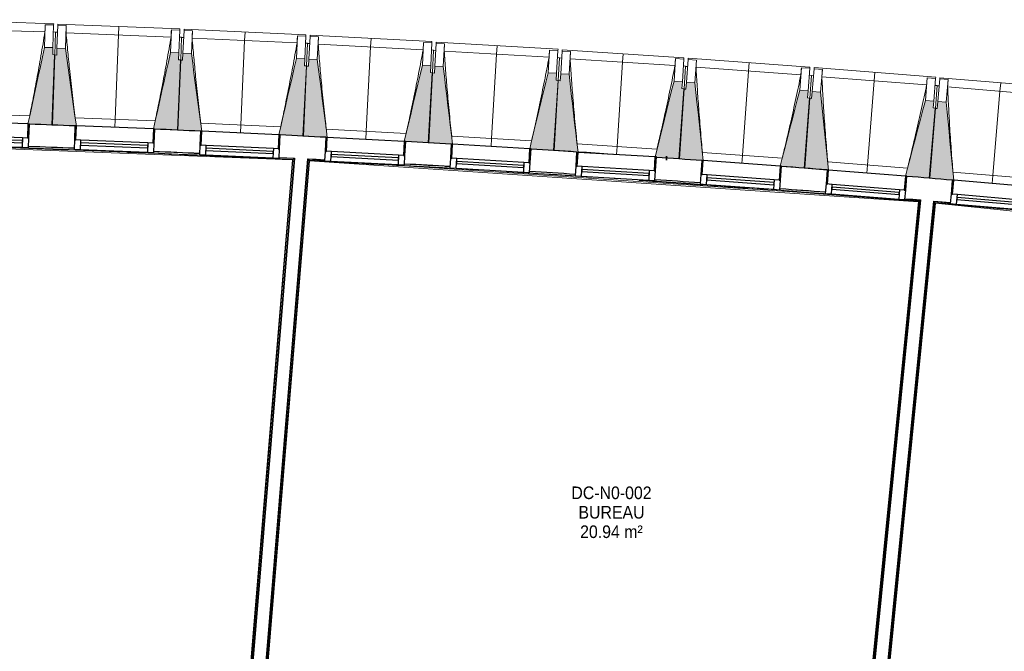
# Model space of a CAD drawing. Header units: millimetres. Extents: x 1909 to 61055, y -36590 to 14615.
# Tile 21 of 40: x 23302 to 30325, y -17954 to -13445. Entities that reach past the tile are written whole.
import ezdxf

# ---------------------------------------------------------------- set-up
doc = ezdxf.new("R2010")
doc.units = ezdxf.units.MM
doc.linetypes.add('Tiret', pattern=[2.5, 1.25, -1.25])
doc.layers.add('A-AREA', color=4, linetype='Tiret', lineweight=100, true_color=0x00ffff)
for name, color, linetype, lineweight in [('A-AREA-IDEN', 7, 'Continuous', 30), ('A-FLOR-HRAL', 7, 'Continuous', 18), ('A-GENM', 7, 'Continuous', 18), ('A-GLAZ', 7, 'Continuous', 25), ('A-WALL', 7, 'Continuous', 25), ('I-WALL', 7, 'Continuous', 25), ('S-BEAM', 7, 'Continuous', 18)]:
    doc.layers.add(name, color=color, linetype=linetype, lineweight=lineweight)
doc.styles.add('Arial_1', font='arial.ttf', dxfattribs={"width": 0.9, "height": 90})

# ---------------------------------------------------------------- blocks, each defined once
blk = doc.blocks.new('XXX_VIDE FENETRE - 550-377501-2021_015_1111_DCE_1_50_N0 FINI_SSI_SDI')
at = {"layer": 'A-GLAZ'}
for p, q in [((-285, 0), (-285, -100)), ((-275, 0), (-285, 0)), ((275, 0), (-275, 0)), ((-275, -100), (-275, 0)), ((285, 0), (275, 0)), ((275, 0), (275, -100)), ((285, -100), (285, 0)), ((-285, -100), (-275, -100)), ((-240, -100), (-285, -100)), ((-285, -100), (-285, -167.5)), ((-240, -167.5), (-240, -100)), ((240, -100), (-240, -100)), ((240, -100), (240, -167.5)), ((285, -100), (240, -100)), ((275, -100), (285, -100)), ((285, -167.5), (285, -100)), ((-285, -167.5), (-240, -167.5)), ((-240, -167.5), (240, -167.5)), ((240, -167.5), (285, -167.5))]:
    blk.add_line(p, q, dxfattribs=at)
at = {"layer": 'A-GLAZ', "color": 173, "true_color": 0x5c63b1}
for p, q in [((240, -120), (-240, -120)), ((-240, -120), (-240, -135)), ((-240, -135), (240, -135)), ((240, -135), (240, -120))]:
    blk.add_line(p, q, dxfattribs=at)
blk = doc.blocks.new('Garde-corps - Garde-corps-505471-2021_015_1111_DCE_1_50_N0 FINI_SSI_SDI')
at = {"layer": 'A-FLOR-HRAL'}
for p, q in [((-17265.9, -14326.2), (-14802.9, -14420.9)), ((-15398.8, -14386.7), (-15375, -14387.7)), ((-14410.7, -14446.4), (-14803.3, -19179.3)), ((-14409, -14444.9), (-14801.8, -19181.1)), ((-14407.1, -14443.2), (-14800.2, -19182.9)), ((-14399.4, -14436.5), (-14793.7, -19190.6)), ((-14505.3, -14432.4), (-14399.4, -14436.5)), ((-14505.1, -14428.2), (-14396.1, -14433.6)), ((-14410.7, -14446.4), (-14410.7, -14446.4))]:
    blk.add_line(p, q, dxfattribs=at)
at = {"layer": 'A-FLOR-HRAL', "flags": 128}
for points in [[(-23168.9, -14284.7), (-17678.6, -14320.7), (-14410.7, -14446.4)], [(-14410.7, -14446.4), (-14410.7, -14446.4), (-14410.6, -14446.3), (-14410.5, -14446.2), (-14410.3, -14446), (-14410.1, -14445.8), (-14409.8, -14445.6), (-14409.6, -14445.4), (-14409.4, -14445.2), (-14409.2, -14445), (-14409, -14444.9)], [(-14407.1, -14443.2), (-14403.2, -14439.8), (-14399.4, -14436.5)], [(-14399.4, -14436.5), (-14399.2, -14436.4), (-14398.9, -14436.1), (-14398.5, -14435.7), (-14397.9, -14435.2), (-14397.3, -14434.7), (-14396.7, -14434.2), (-14396.1, -14433.6)]]:
    blk.add_lwpolyline(points, dxfattribs=at)
at = {"layer": 'A-FLOR-HRAL'}
for radius, start, end in [(137273, 87.112212, 90.771971), (137269.6, 87.683989, 88.067454), (137283.1, 87.764656, 87.900145), (137271.2, 87.635574, 87.86658), (137269.6, 87.113668, 87.605372), (137283.1, 87.391274, 87.51368)]:
    blk.add_arc((-21322.9, -151541.9), radius, start, end, dxfattribs=at)
blk = doc.blocks.new('Garde-corps - Garde-corps-505703-2021_015_1111_DCE_1_50_N0 FINI_SSI_SDI')
at = {"layer": 'A-FLOR-HRAL'}
for p, q in [((-14693, -19199), (-14298.4, -14441.6)), ((-14685.3, -19192.5), (-14291.9, -14449.1)), ((-14683.5, -19190.9), (-14290.3, -14450.9)), ((-14681.7, -19189.4), (-14288.8, -14452.6)), ((-14301.2, -14438.5), (-14180.9, -14444.7)), ((-14298.4, -14441.6), (-14181.1, -14449.5)), ((-14290.3, -14450.9), (-14288.9, -14451)), ((-14288.8, -14452.6), (-9946.8, -14744.5)), ((-14003.6, -14461.4), (-10204.3, -14716.8)), ((-13320.6, -14492.2), (-13287.6, -14494.1)), ((-13203.2, -14511), (-13118.4, -14516)), ((-12116.5, -14579.7), (-12096.6, -14581)), ((-11074.8, -14653.7), (-11030.4, -14657)), ((-10933.7, -14652.5), (-10909.1, -14654.3)), ((-9946.8, -14744.5), (-10346.7, -18775.8)), ((-9945, -14743), (-10345, -18775.9)), ((-9943.1, -14741.4), (-10341.1, -18754.3)), ((-9935.3, -14734.9), (-10334, -18754.4)), ((-10042.2, -14727.7), (-9935.3, -14734.9)), ((-10041.8, -14723.1), (-9932, -14732.2)), ((-9946.8, -14744.5), (-9946.8, -14744.5)), ((-10348.1, -18790.7), (-10363.9, -18949.9)), ((-10346.5, -18790.8), (-10362.3, -18950.1)), ((-10346.9, -18812.7), (-10358.4, -18928.5)), ((-10339.9, -18814.1), (-10351.2, -18928.6)), ((-10365.4, -18964.8), (-10381.2, -19124.1)), ((-10363.8, -18965), (-10379.6, -19124.2)), ((-10364.2, -18986.9), (-10375.7, -19102.6)), ((-10357.2, -18988.3), (-10368.5, -19102.7)), ((-10382.7, -19139), (-10423.2, -19547.4)), ((-10381, -19139.1), (-10421.5, -19547.5)), ((-10381.5, -19161), (-10419.8, -19547.7)), ((-10374.4, -19162.4), (-10412.7, -19548.4)), ((-14685.3, -19192.5), (-14693, -19199)), ((-11497, -19464.1), (-14693, -19199)), ((-11496.4, -19457), (-14685.3, -19192.5)), ((-11496.3, -19455.2), (-14683.5, -19190.9)), ((-11496.1, -19453.6), (-14681.7, -19189.4)), ((-11497.2, -19467), (-11497, -19464.1)), ((-11496.4, -19457), (-11497, -19464.1)), ((-11496.3, -19455.2), (-11496.4, -19457)), ((-11496.3, -19455.2), (-11496.1, -19453.6)), ((-10423.2, -19547.4), (-10421.5, -19547.5)), ((-10419.8, -19547.7), (-10421.5, -19547.5)), ((-10412.7, -19548.4), (-10419.8, -19547.7)), ((-10412.7, -19548.4), (-10409.7, -19548.7))]:
    blk.add_line(p, q, dxfattribs=at)
at = {"layer": 'A-FLOR-HRAL', "flags": 128}
for points in [[(-14291.9, -14449.1), (-14295.2, -14445.3), (-14298.4, -14441.6)], [(-9946.8, -14744.5), (-9946.8, -14744.5), (-9946.7, -14744.4), (-9946.5, -14744.3), (-9946.3, -14744.1), (-9946.1, -14743.9), (-9945.9, -14743.7), (-9945.6, -14743.5), (-9945.4, -14743.3), (-9945.2, -14743.2), (-9945, -14743)], [(-9943.1, -14741.4), (-9939.2, -14738.1), (-9935.3, -14734.9)], [(-9935.3, -14734.9), (-9935.2, -14734.8), (-9934.8, -14734.5), (-9934.4, -14734.1), (-9933.8, -14733.7), (-9933.2, -14733.2), (-9932.6, -14732.7), (-9932, -14732.2)]]:
    blk.add_lwpolyline(points, dxfattribs=at)
at = {"layer": 'A-FLOR-HRAL'}
for radius, start, end in [(137273, 85.24477, 87.064083), (137269.6, 86.648438, 87.062717), (137283.1, 86.667186, 86.779999), (137269.6, 86.221927, 86.473789), (137283.1, 86.270695, 86.406616), (137269.6, 85.755463, 86.080121), (137283.1, 85.897745, 86.032794), (137269.6, 85.246202, 85.659974), (137283.1, 85.524362, 85.642176)]:
    blk.add_arc((-21322.9, -151541.9), radius, start, end, dxfattribs=at)
for points, knots in [([(-14298.4, -14441.6), (-14298.4, -14441.6), (-14298.5, -14441.6), (-14298.5, -14441.5), (-14298.6, -14441.5), (-14298.6, -14441.4), (-14298.7, -14441.3), (-14298.8, -14441.2), (-14298.9, -14441.1), (-14299, -14441), (-14299.1, -14440.9), (-14299.2, -14440.8), (-14299.3, -14440.6), (-14299.4, -14440.5), (-14299.5, -14440.4), (-14299.6, -14440.2), (-14299.8, -14440.1), (-14299.9, -14439.9), (-14300.2, -14439.6), (-14300.7, -14439.1), (-14301, -14438.7), (-14301.2, -14438.5)], [0, 0, 0, 0, 0.071429, 0.107143, 0.142857, 0.214286, 0.25, 0.285714, 0.321429, 0.357143, 0.392857, 0.428571, 0.464286, 0.5, 0.535714, 0.571429, 0.607143, 0.642857, 0.714286, 0.857143, 1, 1, 1, 1]), ([(-14288.8, -14452.6), (-14288.8, -14452.6), (-14288.8, -14452.6), (-14288.9, -14452.5), (-14289, -14452.4), (-14289.1, -14452.3), (-14289.2, -14452.1), (-14289.4, -14452), (-14289.6, -14451.8), (-14289.8, -14451.5), (-14289.9, -14451.4), (-14290.1, -14451.1), (-14290.2, -14451), (-14290.3, -14450.9)], [0.075, 0.075, 0.075, 0.075, 0.15, 0.2125, 0.275, 0.35, 0.425, 0.5, 0.6, 0.7, 0.775, 0.85, 1, 1, 1, 1]), ([(-14693, -19199), (-14693, -19199), (-14693.1, -19199), (-14693.3, -19199.2), (-14693.5, -19199.3), (-14693.7, -19199.5), (-14693.8, -19199.7), (-14694, -19199.8), (-14694.3, -19200), (-14694.6, -19200.3), (-14694.8, -19200.5), (-14695.1, -19200.7), (-14695.6, -19201.1), (-14696, -19201.5), (-14696.3, -19201.7)], [0, 0, 0, 0, 0.166667, 0.25, 0.333333, 0.416667, 0.458333, 0.5, 0.583333, 0.666667, 0.708333, 0.75, 0.833333, 1, 1, 1, 1]), ([(-14681.7, -19189.4), (-14681.7, -19189.4), (-14681.7, -19189.4), (-14681.8, -19189.5), (-14682, -19189.6), (-14682.2, -19189.8), (-14682.3, -19189.9), (-14682.5, -19190.1), (-14682.6, -19190.2), (-14682.8, -19190.3), (-14682.9, -19190.4), (-14683, -19190.5), (-14683.1, -19190.6), (-14683.3, -19190.7), (-14683.4, -19190.8), (-14683.5, -19190.9)], [0.1, 0.1, 0.1, 0.1, 0.2, 0.3, 0.4, 0.475, 0.55, 0.6, 0.65, 0.7, 0.75, 0.8, 0.85, 0.9, 1, 1, 1, 1])]:
    blk.add_open_spline(points, degree=3, knots=knots, dxfattribs=at)
blk = doc.blocks.new('Garde-corps - Garde-corps-505843-2021_015_1111_DCE_1_50_N0 FINI_SSI_SDI')
at = {"layer": 'A-FLOR-HRAL'}
for p, q in [((-10233.5, -18764.4), (-9834.6, -14743.3)), ((-9837.3, -14740.1), (-9718.3, -14750.1)), ((-9834.6, -14743.3), (-9718.7, -14755.3)), ((-10226.9, -18787.6), (-9826.7, -14752.9)), ((-10226.4, -18765.7), (-9828.2, -14751)), ((-10225.2, -18787.8), (-9825.2, -14754.7)), ((-9825.2, -14754.7), (-4600.3, -15294.7)), ((-9591.9, -14768.4), (-4588.7, -15285.5)), ((-8520.3, -14869), (-8488.4, -14872)), ((-8258.5, -14881.8), (-8097.5, -14897.3)), ((-8084.4, -14898.6), (-7936.5, -14913)), ((-7981.2, -14920.5), (-7771.3, -14941.2)), ((-7273.8, -14982.5), (-7144.3, -14995.9)), ((-7243.1, -14994.6), (-7210, -14998)), ((-6635.1, -15058.7), (-6618.7, -15060.5)), ((-6556.6, -15067.2), (-6458.6, -15077.8)), ((-6479.6, -15063.6), (-6333.6, -15079.5)), ((-6318.2, -15081.2), (-6156.9, -15099.1)), ((-4600.3, -15294.7), (-4938.3, -18181)), ((-4598.5, -15293.3), (-4936.9, -18182.8)), ((-4596.6, -15291.7), (-4935.4, -18184.8)), ((-4588.7, -15285.5), (-4929.1, -18192.7)), ((-4701.1, -15268.7), (-4595.5, -15281.7)), ((-7517.9, -17878.9), (-7713.5, -19767.3)), ((-7516.5, -17880.7), (-7712, -19769.1)), ((-7514.9, -17882.7), (-7710.4, -19771)), ((-7508.6, -17890.6), (-7704.1, -19778.7)), ((-4938.3, -18181), (-7517.9, -17878.9)), ((-4936.9, -18182.8), (-7516.5, -17880.7)), ((-4935.4, -18184.8), (-7514.9, -17882.7)), ((-7514.9, -17882.7), (-7508.6, -17890.6)), ((-4929.1, -18192.7), (-7508.6, -17890.6)), ((-4935.4, -18184.8), (-4929.1, -18192.7)), ((-10244.1, -18961.8), (-10228.3, -18802.6)), ((-10242.5, -18962), (-10226.7, -18802.7)), ((-10250.7, -18938.5), (-10239.4, -18824.1)), ((-10243.7, -18939.8), (-10232.2, -18824.1)), ((-10268, -19112.7), (-10256.7, -18998.2)), ((-10261.4, -19135.9), (-10245.6, -18976.7)), ((-10261, -19114), (-10249.5, -18998.3)), ((-10259.8, -19136.1), (-10244, -18976.9)), ((-10304.1, -19566), (-10262.9, -19150.9)), ((-10302.4, -19566.2), (-10261.2, -19151)), ((-10312.9, -19565.3), (-10273.9, -19172.4)), ((-10305.8, -19565.9), (-10266.8, -19172.4)), ((-9242.3, -19651.1), (-9242.5, -19654.1)), ((-9242.3, -19651.1), (-9241.7, -19644)), ((-7704.1, -19778.7), (-9242.3, -19651.1)), ((-9241.7, -19644), (-9241.5, -19642.2)), ((-7710.4, -19771), (-9241.7, -19644)), ((-9241.4, -19640.6), (-9241.5, -19642.2)), ((-7712, -19769.1), (-9241.5, -19642.2)), ((-7713.5, -19767.3), (-9241.4, -19640.6)), ((-7710.4, -19771), (-7704.1, -19778.7))]:
    blk.add_line(p, q, dxfattribs=at)
at = {"layer": 'A-FLOR-HRAL', "flags": 128}
for points in [[(-9828.2, -14751), (-9831.4, -14747.2), (-9834.6, -14743.3)], [(-4600.3, -15294.7), (-4600.3, -15294.7), (-4600.2, -15294.6), (-4600.1, -15294.5), (-4599.9, -15294.3), (-4599.6, -15294.1), (-4599.4, -15294), (-4599.2, -15293.8), (-4598.9, -15293.6), (-4598.7, -15293.4), (-4598.5, -15293.3)], [(-4596.6, -15291.7), (-4592.6, -15288.6), (-4588.7, -15285.5)], [(-4588.7, -15285.5), (-4588.5, -15285.4), (-4588.2, -15285.2), (-4587.7, -15284.8), (-4587.2, -15284.4), (-4586.6, -15283.9), (-4586, -15283.4), (-4585.4, -15282.9)]]:
    blk.add_lwpolyline(points, dxfattribs=at)
at = {"layer": 'A-FLOR-HRAL'}
for radius, start, end in [(137273, 83.001273, 85.19666), (137271.2, 84.911937, 85.195943), (137269.6, 84.677453, 85.195271), (137283.1, 84.777165, 84.913087), (137269.6, 84.193646, 84.601317), (137283.1, 84.030833, 84.166322), (137269.6, 83.602126, 84.001978), (137271.2, 83.550483, 83.770246), (137269.6, 83.002675, 83.51766), (137283.1, 83.283636, 83.419558), (137271.2, 83.001996, 83.285881)]:
    blk.add_arc((-21322.9, -151541.9), radius, start, end, dxfattribs=at)
for points, knots in [([(-9834.6, -14743.3), (-9834.6, -14743.3), (-9834.6, -14743.3), (-9834.7, -14743.2), (-9834.7, -14743.2), (-9834.8, -14743.1), (-9834.9, -14743), (-9835, -14742.9), (-9835.1, -14742.8), (-9835.2, -14742.7), (-9835.2, -14742.6), (-9835.3, -14742.4), (-9835.5, -14742.3), (-9835.6, -14742.2), (-9835.7, -14742), (-9835.8, -14741.9), (-9835.9, -14741.8), (-9836.1, -14741.6), (-9836.4, -14741.2), (-9836.8, -14740.7), (-9837.1, -14740.3), (-9837.3, -14740.1)], [0, 0, 0, 0, 0.071429, 0.107143, 0.142857, 0.214286, 0.25, 0.285714, 0.321429, 0.357143, 0.392857, 0.428571, 0.464286, 0.5, 0.535714, 0.571429, 0.607143, 0.642857, 0.714286, 0.857143, 1, 1, 1, 1]), ([(-9825.2, -14754.7), (-9825.2, -14754.7), (-9825.2, -14754.6), (-9825.3, -14754.6), (-9825.3, -14754.4), (-9825.5, -14754.3), (-9825.6, -14754.2), (-9825.7, -14754), (-9825.9, -14753.8), (-9826.1, -14753.5), (-9826.3, -14753.4), (-9826.4, -14753.1), (-9826.6, -14753), (-9826.7, -14752.9)], [0.075, 0.075, 0.075, 0.075, 0.15, 0.2125, 0.275, 0.35, 0.425, 0.5, 0.6, 0.7, 0.775, 0.85, 1, 1, 1, 1]), ([(-7517.9, -17878.9), (-7517.9, -17878.9), (-7517.9, -17878.9), (-7517.8, -17879.1), (-7517.7, -17879.2), (-7517.5, -17879.4), (-7517.4, -17879.6), (-7517.3, -17879.7), (-7517.1, -17879.9), (-7517, -17880), (-7516.9, -17880.2), (-7516.8, -17880.3), (-7516.7, -17880.4), (-7516.6, -17880.6), (-7516.5, -17880.7), (-7516.5, -17880.7)], [0.1, 0.1, 0.1, 0.1, 0.2, 0.3, 0.4, 0.475, 0.55, 0.6, 0.65, 0.7, 0.75, 0.8, 0.85, 0.9, 1, 1, 1, 1]), ([(-7508.6, -17890.6), (-7508.6, -17890.6), (-7508.5, -17890.6), (-7508.4, -17890.8), (-7508.2, -17891), (-7508.1, -17891.2), (-7507.9, -17891.4), (-7507.7, -17891.6), (-7507.5, -17891.9), (-7507.3, -17892.2), (-7507.1, -17892.4), (-7506.9, -17892.7), (-7506.5, -17893.2), (-7506.1, -17893.6), (-7505.9, -17893.9)], [0, 0, 0, 0, 0.166667, 0.25, 0.333333, 0.416667, 0.458333, 0.5, 0.583333, 0.666667, 0.708333, 0.75, 0.833333, 1, 1, 1, 1]), ([(-4938.3, -18181), (-4938.3, -18181), (-4938.3, -18181), (-4938.2, -18181.2), (-4938.1, -18181.3), (-4937.9, -18181.5), (-4937.8, -18181.7), (-4937.7, -18181.8), (-4937.6, -18182), (-4937.4, -18182.1), (-4937.3, -18182.2), (-4937.2, -18182.4), (-4937.1, -18182.5), (-4937, -18182.7), (-4936.9, -18182.8), (-4936.9, -18182.8)], [0.1, 0.1, 0.1, 0.1, 0.2, 0.3, 0.4, 0.475, 0.55, 0.6, 0.65, 0.7, 0.75, 0.8, 0.85, 0.9, 1, 1, 1, 1]), ([(-4929.1, -18192.7), (-4929.1, -18192.7), (-4929.1, -18192.7), (-4928.9, -18192.9), (-4928.8, -18193.1), (-4928.6, -18193.3), (-4928.5, -18193.5), (-4928.3, -18193.7), (-4928.1, -18194), (-4927.8, -18194.3), (-4927.6, -18194.5), (-4927.4, -18194.8), (-4927.1, -18195.3), (-4926.7, -18195.7), (-4926.5, -18196)], [0, 0, 0, 0, 0.166667, 0.25, 0.333333, 0.416667, 0.458333, 0.5, 0.583333, 0.666667, 0.708333, 0.75, 0.833333, 1, 1, 1, 1]), ([(-7713.5, -19767.3), (-7713.5, -19767.3), (-7713.4, -19767.4), (-7713.3, -19767.5), (-7713.2, -19767.6), (-7713.1, -19767.8), (-7712.9, -19768), (-7712.8, -19768.1), (-7712.7, -19768.3), (-7712.6, -19768.4), (-7712.5, -19768.5), (-7712.4, -19768.7), (-7712.3, -19768.8), (-7712.1, -19768.9), (-7712, -19769), (-7712, -19769.1)], [0.1, 0.1, 0.1, 0.1, 0.2, 0.3, 0.4, 0.475, 0.55, 0.6, 0.65, 0.7, 0.75, 0.8, 0.85, 0.9, 1, 1, 1, 1]), ([(-7704.1, -19778.7), (-7704.1, -19778.7), (-7704, -19778.7), (-7703.9, -19778.9), (-7703.7, -19779.1), (-7703.6, -19779.3), (-7703.4, -19779.5), (-7703.3, -19779.6), (-7703, -19779.9), (-7702.8, -19780.2), (-7702.6, -19780.5), (-7702.4, -19780.7), (-7702, -19781.2), (-7701.6, -19781.6), (-7701.4, -19781.9)], [0, 0, 0, 0, 0.166667, 0.25, 0.333333, 0.416667, 0.458333, 0.5, 0.583333, 0.666667, 0.708333, 0.75, 0.833333, 1, 1, 1, 1])]:
    blk.add_open_spline(points, degree=3, knots=knots, dxfattribs=at)
blk = doc.blocks.new('B02_ARC_rvt-1-2021_015_1111_DCE_1_50_N0 FINI_SSI_SDI')
at = {"layer": 'A-AREA'}
blk.add_line((-11747.3, -14432.7), (-11738.3, -14433.4), dxfattribs=at)
at = {"layer": 'A-WALL'}
for p, q in [((-14396.1, -14433.6), (-14790.9, -19193.9)), ((-14696.3, -19201.7), (-14301.2, -14438.5)), ((-9932, -14732.2), (-10331, -18754.7)), ((-10236.4, -18764.1), (-9837.3, -14740.1))]:
    blk.add_line(p, q, dxfattribs=at)
at = {"layer": 'I-WALL'}
blk.add_line((-12384.3, -14391.6), (-12384.2, -14389.7), dxfattribs=at)
at = {"layer": 'I-WALL', "flags": 128}
for points in [[(-14505.1, -14428.2), (-14450.6, -14430.9), (-14396.1, -14433.6)], [(-14301.2, -14438.5), (-14241, -14441.6), (-14180.9, -14444.7)], [(-10041.8, -14723.1), (-9986.9, -14727.6), (-9932, -14732.2)], [(-9837.3, -14740.1), (-9777.8, -14745.1), (-9718.3, -14750.1)]]:
    blk.add_lwpolyline(points, dxfattribs=at)
at = {"layer": 'I-WALL'}
for radius, start, end in [(137443.1, 87.764629, 87.900395), (137443.1, 87.391247, 87.527013), (137443.1, 87.017865, 87.153631), (137443.1, 86.644484, 86.78025), (137283.1, 87.764656, 87.900145), (137283.1, 87.391274, 87.526763), (137443.1, 86.271104, 86.406868), (137443.1, 86.164982, 86.266982), (137443.1, 85.89772, 86.03348), (137283.1, 86.644509, 86.779999), (137283.1, 86.270695, 86.406617), (137443.1, 85.524338, 85.660104), (137283.1, 85.897745, 86.032794), (137443.1, 85.150956, 85.286722), (137283.1, 85.524362, 85.659852)]:
    blk.add_arc((-21322.9, -151541.9), radius, start, end, dxfattribs=at)
at = {"layer": 'A-FLOR-HRAL', "lineweight": 18}
for name in ['Garde-corps - Garde-corps-505471-2021_015_1111_DCE_1_50_N0 FINI_SSI_SDI', 'Garde-corps - Garde-corps-505703-2021_015_1111_DCE_1_50_N0 FINI_SSI_SDI', 'Garde-corps - Garde-corps-505843-2021_015_1111_DCE_1_50_N0 FINI_SSI_SDI']:
    blk.add_blockref(name, (0, 0), dxfattribs=at)
at = {"layer": 'A-GLAZ', "lineweight": 18}
for p, rotation in [((-16572.2, -14180.6), 358.1145389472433), ((-15677.2, -14214.5), 357.7414725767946), ((-14782.4, -14254.2), 357.3684062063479), ((-13887.9, -14299.8), 356.9953398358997), ((-12993.7, -14351.2), 356.6222734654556), ((-12099.8, -14408.4), 356.6222734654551), ((-11206.3, -14471.4), 355.8761407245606), ((-10313.3, -14540.2), 355.5030743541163), ((-9420.8, -14614.9), 355.1300079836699)]:
    blk.add_blockref('XXX_VIDE FENETRE - 550-377501-2021_015_1111_DCE_1_50_N0 FINI_SSI_SDI', p, dxfattribs=dict(at, rotation=rotation))
blk = doc.blocks.new('20_MUR PREFA_01 - Type 1-3119337-2021_015_1111_DCE_1_50_N0 FINI_SSI_SDI')
at = {"layer": 'A-GENM'}
for p, q in [((0, 722.1), (0, 661.4)), ((0, 661.4), (0, 58.5)), ((0, 0.7), (0, 58.5))]:
    blk.add_line(p, q, dxfattribs=at)
blk = doc.blocks.new('B02_DC_STR_rvt-1-2021_015_1111_DCE_1_50_N0 FINI_SSI_SDI')
at = {"layer": 'S-BEAM', "lineweight": 5, "true_color": 0x787878}
for points in [[(-16122.5, -14196.1), (-16106, -13695.4), (-16121, -13694.9), (-16119.4, -13645), (-16179.3, -13643), (-16297.3, -14189.6), (-16287.4, -14189.9), (-16287.4, -14190.6), (-16183.8, -14194)], [(-15962, -14203.9), (-15961.8, -14203.2), (-15952.2, -14203.2), (-16030.2, -13649.9), (-16090.2, -13647.5), (-16092.1, -13697.5), (-16107.1, -13696.9), (-16126.9, -14197.4), (-15965.9, -14203.8)], [(-15227.6, -14232.9), (-15207.8, -13732.4), (-15222.8, -13731.8), (-15220.8, -13681.8), (-15280.8, -13679.5), (-15402.3, -14225.3), (-15392.4, -14225.7), (-15392.4, -14226.4), (-15341.6, -14228.4)], [(-15067.1, -14241.8), (-15067.1, -14241.1), (-15057.3, -14241.1), (-15131.7, -13687.4), (-15191.7, -13684.6), (-15194, -13734.5), (-15208.9, -13733.9), (-15231.9, -14234.2), (-15071.7, -14241.6)], [(-14332.9, -14275.6), (-14309.9, -13775.2), (-14324.9, -13774.5), (-14322.6, -13724.5), (-14382.5, -13721.8), (-14507.6, -14266.8), (-14497.7, -14267.3), (-14497.7, -14268), (-14395.7, -14272.7)], [(-14172.5, -14285.5), (-14172.5, -14284.8), (-14162.7, -14284.8), (-14233.5, -13730.6), (-14293.4, -13727.5), (-14296.1, -13777.4), (-14311, -13776.6), (-14337.3, -14276.9), (-14175.5, -14285.4)], [(-13438.5, -14324), (-13412.3, -13823.8), (-13427.2, -13823), (-13424.6, -13773.1), (-13484.5, -13770), (-13613.1, -14314.2), (-13603.3, -14314.7), (-13603.3, -14315.4), (-13548.9, -14318.2)], [(-13278.2, -14335), (-13278.2, -14334.4), (-13268.4, -14334.4), (-13335.6, -13779.8), (-13395.5, -13776.3), (-13398.4, -13826.2), (-13413.4, -13825.3), (-13442.9, -14325.3), (-13279.8, -14335)], [(-12544.5, -14378.3), (-12515, -13878.3), (-12529.9, -13877.4), (-12527, -13827.5), (-12586.9, -13824), (-12719, -14367.4), (-12709.2, -14367.9), (-12709.2, -14368.6), (-12607.5, -14374.6)], [(-12374.3, -14391.1), (-12438, -13834.8), (-12497.9, -13830.9), (-12501.2, -13880.8), (-12516.1, -13879.8), (-12548.9, -14379.6), (-12382.2, -14390.5)], [(-11650.8, -14438.5), (-11618.1, -13938.6), (-11633, -13937.7), (-11629.7, -13887.8), (-11689.6, -13883.8), (-11824.8, -14424.6), (-11815.3, -14425.1), (-11815.3, -14427.7), (-11757.5, -14431.5)], [(-11480.8, -14451.6), (-11540.8, -13895.6), (-11600.7, -13891.3), (-11604.2, -13941.2), (-11619.2, -13940.1), (-11655.2, -14439.7), (-11490.7, -14451.6), (-11490.6, -14450.9), (-11488.2, -14451.1)], [(-10757.6, -14504.4), (-10721.5, -14004.8), (-10736.5, -14003.7), (-10732.9, -13953.9), (-10792.8, -13949.6), (-10931.9, -14491.2), (-10922.1, -14491.9), (-10922.1, -14492.6), (-10819.4, -14500)], [(-10587.6, -14518.7), (-10644, -13962.3), (-10703.8, -13957.6), (-10707.8, -14007.4), (-10722.7, -14006.3), (-10762, -14505.6), (-10597.5, -14518.6), (-10597.4, -14517.9), (-10594.6, -14518.1)], [(-9864.8, -14576.2), (-9825.5, -14076.8), (-9840.4, -14075.6), (-9836.5, -14025.8), (-9896.3, -14021.1), (-10039, -14561.8), (-10029.2, -14562.6), (-10029.2, -14563.3), (-9967.8, -14568.1)], [(-9694.9, -14591.5), (-9747.7, -14034.8), (-9807.5, -14029.7), (-9811.7, -14079.5), (-9826.7, -14078.3), (-9869.2, -14577.4), (-9704.8, -14591.4), (-9704.7, -14590.7), (-9701.4, -14591)]]:
    blk.add_hatch(color=8, dxfattribs=at).paths.add_polyline_path(points)
at = {"layer": 'S-BEAM'}
for p, q in [((-16113.7, -13473.9), (-16983.3, -13445.3)), ((-16174, -13481), (-16179.3, -13643)), ((-16174, -13481), (-16114, -13482.9)), ((-16174, -13481.2), (-16174, -13481)), ((-16114, -13482.9), (-16119.4, -13645)), ((-16113.7, -13473.9), (-16114, -13482.9)), ((-16083.8, -13485.6), (-16083.4, -13476.5)), ((-15214.1, -13510.8), (-16083.4, -13476.5)), ((-16175.9, -13532.5), (-16925, -13507.9)), ((-16100.7, -13533.4), (-16115.7, -13532.9)), ((-16100.7, -13533.4), (-16106, -13695.4)), ((-16085.8, -13535.5), (-16100.7, -13534.9)), ((-16090.2, -13647.5), (-16083.8, -13485.6)), ((-16083.8, -13485.6), (-16023.8, -13487.9)), ((-16030.2, -13649.9), (-16023.8, -13487.9)), ((-15276.7, -13569), (-16025.6, -13539.5)), ((-16023.8, -13487.9), (-16023.8, -13488.2)), ((-15274.4, -13517.5), (-15280.8, -13679.5)), ((-15274.5, -13517.7), (-15274.4, -13517.5)), ((-15274.4, -13517.5), (-15214.5, -13519.9)), ((-15214.5, -13519.9), (-15220.8, -13681.8)), ((-15214.1, -13510.8), (-15214.5, -13519.9)), ((-15191.7, -13684.6), (-15184.2, -13522.7)), ((-15184.2, -13522.7), (-15183.8, -13513.6)), ((-15184.2, -13522.7), (-15124.3, -13525.4)), ((-14314.7, -13553.6), (-15183.8, -13513.6)), ((-15131.7, -13687.4), (-15124.3, -13525.4)), ((-15124.3, -13525.4), (-15124.3, -13525.7)), ((-15201.4, -13570.4), (-15216.4, -13569.8)), ((-15201.4, -13570.4), (-15207.8, -13732.4)), ((-15186.5, -13572.6), (-15201.5, -13571.9)), ((-14377.7, -13611.4), (-15126.4, -13577)), ((-14375.1, -13559.9), (-14382.5, -13721.8)), ((-14375.1, -13559.9), (-14315.1, -13562.6)), ((-14375.1, -13560.1), (-14375.1, -13559.9)), ((-14315.1, -13562.6), (-14322.6, -13724.5)), ((-14302.5, -13613.3), (-14317.4, -13612.6)), ((-14314.7, -13553.6), (-14315.1, -13562.6)), ((-14302.5, -13613.3), (-14309.9, -13775.2)), ((-14287.6, -13615.6), (-14302.5, -13614.8)), ((-14293.4, -13727.5), (-14284.9, -13565.6)), ((-14284.9, -13565.6), (-14284.5, -13556.6)), ((-14284.9, -13565.6), (-14225, -13568.8)), ((-13415.7, -13602.2), (-14284.5, -13556.6)), ((-14233.5, -13730.6), (-14225, -13568.8)), ((-13479, -13659.6), (-14227.5, -13620.3)), ((-14225, -13568.8), (-14225, -13569)), ((-13476, -13608.1), (-13484.5, -13770)), ((-13476.1, -13608.3), (-13476, -13608.1)), ((-13476, -13608.1), (-13416.1, -13611.2)), ((-13416.1, -13611.2), (-13424.6, -13773.1)), ((-13415.7, -13602.2), (-13416.1, -13611.2)), ((-13395.5, -13776.3), (-13385.9, -13614.4)), ((-13385.9, -13614.4), (-13385.4, -13605.4)), ((-13385.9, -13614.4), (-13326, -13618)), ((-12516.9, -13656.7), (-13385.4, -13605.4)), ((-13335.6, -13779.8), (-13326, -13618)), ((-13326, -13618), (-13326, -13618.2)), ((-16119.4, -13645), (-16179.3, -13643)), ((-16121, -13694.9), (-16119.4, -13645)), ((-16090.2, -13647.5), (-16092.1, -13697.5)), ((-16030.2, -13649.9), (-16090.2, -13647.5)), ((-15220.8, -13681.8), (-15280.8, -13679.5)), ((-15222.8, -13731.8), (-15220.8, -13681.8)), ((-15191.7, -13684.6), (-15194, -13734.5)), ((-15131.7, -13687.4), (-15191.7, -13684.6)), ((-13403.8, -13662), (-13418.7, -13661.2)), ((-13403.8, -13662), (-13412.3, -13823.8)), ((-13388.9, -13664.4), (-13403.9, -13663.5)), ((-12580.6, -13713.6), (-13328.8, -13669.5)), ((-12577.3, -13662.2), (-12586.9, -13824)), ((-12577.4, -13662.4), (-12577.3, -13662.2)), ((-12577.3, -13662.2), (-12517.4, -13665.7)), ((-12517.4, -13665.7), (-12527, -13827.5)), ((-12516.9, -13656.7), (-12517.4, -13665.7)), ((-12497.9, -13830.9), (-12487.3, -13669.1)), ((-12487.3, -13669.1), (-12486.7, -13660.1)), ((-12487.3, -13669.1), (-12427.4, -13673)), ((-11618.6, -13717), (-12486.7, -13660.1)), ((-12438, -13834.8), (-12427.4, -13673)), ((-12427.4, -13673), (-12427.4, -13673.3)), ((-16107.1, -13696.9), (-16126.9, -14197.4)), ((-16122.5, -14196.1), (-16106, -13695.4)), ((-16106, -13695.4), (-16121, -13694.9)), ((-16092.1, -13697.5), (-16107.1, -13696.9)), ((-15208.9, -13733.9), (-15231.9, -14234.2)), ((-15227.6, -14232.9), (-15207.8, -13732.4)), ((-15207.8, -13732.4), (-15222.8, -13731.8)), ((-15194, -13734.5), (-15208.9, -13733.9)), ((-14322.6, -13724.5), (-14382.5, -13721.8)), ((-14324.9, -13774.5), (-14322.6, -13724.5)), ((-14293.4, -13727.5), (-14296.1, -13777.4)), ((-14233.5, -13730.6), (-14293.4, -13727.5)), ((-12505.4, -13716.5), (-12520.4, -13715.6)), ((-12505.4, -13716.5), (-12515, -13878.3)), ((-12490.6, -13719), (-12505.5, -13718)), ((-11682.6, -13773.5), (-12430.5, -13724.5)), ((-11679, -13722.1), (-11689.6, -13883.8)), ((-11679.1, -13722.4), (-11679, -13722.1)), ((-11679, -13722.1), (-11619.1, -13726)), ((-11619.1, -13726), (-11629.7, -13887.8)), ((-11618.6, -13717), (-11619.1, -13726)), ((-11600.7, -13891.3), (-11589, -13729.6)), ((-11589, -13729.6), (-11588.3, -13720.6)), ((-11589, -13729.6), (-11529.2, -13733.9)), ((-10720.6, -13783.2), (-11588.3, -13720.6)), ((-11540.8, -13895.6), (-11529.2, -13733.9)), ((-11529.2, -13733.9), (-11529.1, -13734.2)), ((-14311, -13776.6), (-14337.3, -14276.9)), ((-14332.9, -14275.6), (-14309.9, -13775.2)), ((-14309.9, -13775.2), (-14324.9, -13774.5)), ((-14296.1, -13777.4), (-14311, -13776.6)), ((-13424.6, -13773.1), (-13484.5, -13770)), ((-13413.4, -13825.3), (-13442.9, -14325.3)), ((-13438.5, -14324), (-13412.3, -13823.8)), ((-13427.2, -13823), (-13424.6, -13773.1)), ((-13412.3, -13823.8), (-13427.2, -13823)), ((-13398.4, -13826.2), (-13413.4, -13825.3)), ((-13395.5, -13776.3), (-13398.4, -13826.2)), ((-13335.6, -13779.8), (-13395.5, -13776.3)), ((-12527, -13827.5), (-12586.9, -13824)), ((-12529.9, -13877.4), (-12527, -13827.5)), ((-12497.9, -13830.9), (-12501.2, -13880.8)), ((-12438, -13834.8), (-12497.9, -13830.9)), ((-11607.4, -13776.9), (-11622.4, -13775.9)), ((-11607.4, -13776.9), (-11618.1, -13938.6)), ((-11592.6, -13779.5), (-11607.5, -13778.4)), ((-10785, -13839.3), (-11532.6, -13785.4)), ((-10781.1, -13787.9), (-10792.8, -13949.6)), ((-10781.1, -13787.9), (-10721.2, -13792.2)), ((-10781.1, -13788.1), (-10781.1, -13787.9)), ((-10721.2, -13792.2), (-10732.9, -13953.9)), ((-10720.6, -13783.2), (-10721.2, -13792.2)), ((-10703.8, -13957.6), (-10691.1, -13796)), ((-10691.1, -13796), (-10690.4, -13787)), ((-10691.1, -13796), (-10631.3, -13800.7)), ((-9823.1, -13855.2), (-10690.4, -13787)), ((-10644, -13962.3), (-10631.3, -13800.7)), ((-10631.3, -13800.7), (-10631.3, -13801)), ((-12516.1, -13879.8), (-12548.9, -14379.6)), ((-12544.5, -14378.3), (-12515, -13878.3)), ((-12515, -13878.3), (-12529.9, -13877.4)), ((-12501.2, -13880.8), (-12516.1, -13879.8)), ((-11629.7, -13887.8), (-11689.6, -13883.8)), ((-11633, -13937.7), (-11629.7, -13887.8)), ((-11600.7, -13891.3), (-11604.2, -13941.2)), ((-11540.8, -13895.6), (-11600.7, -13891.3)), ((-10709.9, -13843.1), (-10724.8, -13842.1)), ((-10709.9, -13843.1), (-10721.5, -14004.8)), ((-10695, -13845.8), (-10710, -13844.7)), ((-9887.9, -13910.9), (-10635.1, -13852.1)), ((-9883.6, -13859.5), (-9896.3, -14021.1)), ((-9883.7, -13859.8), (-9883.6, -13859.5)), ((-9883.6, -13859.5), (-9823.8, -13864.2)), ((-9823.8, -13864.2), (-9836.5, -14025.8)), ((-9823.1, -13855.2), (-9823.8, -13864.2)), ((-9807.5, -14029.7), (-9793.7, -13868.2)), ((-9793.7, -13868.2), (-9792.9, -13859.2)), ((-9793.7, -13868.2), (-9733.9, -13873.3)), ((-8926.1, -13933), (-9792.9, -13859.2)), ((-9747.7, -14034.8), (-9733.9, -13873.3)), ((-9733.9, -13873.3), (-9733.9, -13873.6)), ((-11619.2, -13940.1), (-11655.2, -14439.7)), ((-11650.8, -14438.5), (-11618.1, -13938.6)), ((-11618.1, -13938.6), (-11633, -13937.7)), ((-11604.2, -13941.2), (-11619.2, -13940.1)), ((-10732.9, -13953.9), (-10792.8, -13949.6)), ((-10736.5, -14003.7), (-10732.9, -13953.9)), ((-10703.8, -13957.6), (-10707.8, -14007.4)), ((-10644, -13962.3), (-10703.8, -13957.6)), ((-9812.8, -13915.2), (-9827.7, -13914.1)), ((-9812.8, -13915.2), (-9825.5, -14076.8)), ((-9798, -13918), (-9812.9, -13916.7)), ((-8991.2, -13988.3), (-9738.1, -13924.7)), ((-10722.7, -14006.3), (-10762, -14505.6)), ((-10757.6, -14504.4), (-10721.5, -14004.8)), ((-10721.5, -14004.8), (-10736.5, -14003.7)), ((-10707.8, -14007.4), (-10722.7, -14006.3)), ((-9836.5, -14025.8), (-9896.3, -14021.1)), ((-9840.4, -14075.6), (-9836.5, -14025.8)), ((-9807.5, -14029.7), (-9811.7, -14079.5)), ((-9747.7, -14034.8), (-9807.5, -14029.7)), ((-16855.4, -14113.4), (-16285.2, -14132.2)), ((-9826.7, -14078.3), (-9869.2, -14577.4)), ((-9864.8, -14576.2), (-9825.5, -14076.8)), ((-9825.5, -14076.8), (-9840.4, -14075.6)), ((-9811.7, -14079.5), (-9826.7, -14078.3)), ((-15959.9, -14145.5), (-15389.9, -14168)), ((-15064.7, -14183.4), (-14494.8, -14209.6)), ((-16287.5, -14190.6), (-16122.5, -14196.1)), ((-16126.9, -14197.4), (-15962, -14203.9)), ((-15392.5, -14226.4), (-15227.6, -14232.9)), ((-15231.9, -14234.2), (-15067.1, -14241.8)), ((-14169.7, -14227.1), (-13600, -14257)), ((-14497.8, -14268), (-14332.9, -14275.6)), ((-14337.3, -14276.9), (-14172.5, -14285.5)), ((-13603.4, -14315.4), (-13438.5, -14324)), ((-13442.9, -14325.3), (-13278.2, -14335)), ((-13275, -14276.6), (-12705.5, -14310.3)), ((-12709.3, -14368.6), (-12544.5, -14378.3)), ((-12548.9, -14379.6), (-12374.3, -14391.1)), ((-12380.7, -14332), (-11811.4, -14369.3)), ((-12099.8, -14408.4), (-12374.3, -14390.4)), ((-11486.7, -14393.2), (-10917.7, -14434.2)), ((-11815.5, -14427.7), (-11650.8, -14438.5)), ((-11655.2, -14439.7), (-11490.7, -14451.6)), ((-10593.1, -14460.2), (-10024.4, -14505)), ((-10922.2, -14492.6), (-10757.6, -14504.4)), ((-10762, -14505.6), (-10597.5, -14518.6)), ((-9700.1, -14533.1), (-9131.6, -14581.5)), ((-10029.3, -14563.2), (-9864.8, -14576.2)), ((-9869.2, -14577.4), (-9704.8, -14591.4))]:
    blk.add_line(p, q, dxfattribs=at)
at = {"layer": 'S-BEAM', "flags": 128}
for points in [[(-16175.9, -13532.5), (-16175.6, -13522.3), (-16175.2, -13512), (-16174.8, -13501.7), (-16174.4, -13491.5), (-16174, -13481.2)], [(-16023.8, -13488.2), (-16024.2, -13498.4), (-16024.5, -13508.7), (-16024.9, -13519), (-16025.3, -13529.2), (-16025.6, -13539.5)], [(-15276.7, -13569), (-15276.2, -13558.8), (-15275.8, -13548.5), (-15275.3, -13538.3), (-15274.9, -13528), (-15274.5, -13517.7)], [(-15124.3, -13525.7), (-15124.7, -13535.9), (-15125.1, -13546.2), (-15125.6, -13556.4), (-15126, -13566.7), (-15126.4, -13577)], [(-14377.7, -13611.4), (-14377.2, -13601.1), (-14376.7, -13590.9), (-14376.1, -13580.6), (-14375.6, -13570.4), (-14375.1, -13560.1)], [(-14225, -13569), (-14225.5, -13579.3), (-14226, -13589.5), (-14226.5, -13599.8), (-14227, -13610), (-14227.5, -13620.3)], [(-13479, -13659.6), (-13478.4, -13649.3), (-13477.8, -13639.1), (-13477.2, -13628.8), (-13476.7, -13618.6), (-13476.1, -13608.3)], [(-13326, -13618.2), (-13326.6, -13628.5), (-13327.2, -13638.7), (-13327.7, -13649), (-13328.3, -13659.2), (-13328.8, -13669.5)], [(-16179.3, -13643), (-16194.1, -13711.4), (-16208.8, -13779.8), (-16223.6, -13848.2), (-16238.4, -13916.6), (-16253.1, -13985.1), (-16267.9, -14053.5), (-16282.6, -14121.9), (-16297.3, -14189.6)], [(-15952.1, -14203.6), (-15961.8, -14135), (-15971.6, -14065.7), (-15981.3, -13996.4), (-15991.1, -13927.1), (-16000.9, -13857.8), (-16010.7, -13788.5), (-16020.4, -13719.2), (-16030.2, -13649.9)], [(-15280.8, -13679.5), (-15296, -13747.8), (-15311.2, -13816.1), (-15326.4, -13884.4), (-15341.6, -13952.7), (-15356.8, -14021), (-15372, -14089.4), (-15387.2, -14157.7), (-15402.3, -14225.3)], [(-15057.2, -14241.6), (-15066.5, -14172.9), (-15075.8, -14103.5), (-15085.1, -14034.2), (-15094.4, -13964.8), (-15103.8, -13895.4), (-15113.1, -13826.1), (-15122.4, -13756.7), (-15131.7, -13687.4)], [(-12580.6, -13713.6), (-12580, -13703.4), (-12579.3, -13693.2), (-12578.7, -13682.9), (-12578, -13672.7), (-12577.4, -13662.4)], [(-12427.4, -13673.3), (-12428, -13683.5), (-12428.7, -13693.8), (-12429.3, -13704), (-12429.9, -13714.3), (-12430.5, -13724.5)], [(-14382.5, -13721.8), (-14398.2, -13790), (-14413.8, -13858.2), (-14429.5, -13926.4), (-14445.1, -13994.7), (-14460.8, -14062.9), (-14476.4, -14131.1), (-14492.1, -14199.3), (-14507.6, -14266.8)], [(-14162.6, -14285.3), (-14171.4, -14216.6), (-14180.3, -14147.2), (-14189.1, -14077.8), (-14198, -14008.3), (-14206.9, -13938.9), (-14215.8, -13869.5), (-14224.6, -13800.1), (-14233.5, -13730.6)], [(-11682.6, -13773.5), (-11681.9, -13763.3), (-11681.2, -13753.1), (-11680.5, -13742.8), (-11679.8, -13732.6), (-11679.1, -13722.4)], [(-11529.1, -13734.2), (-11529.8, -13744.4), (-11530.5, -13754.7), (-11531.2, -13764.9), (-11531.9, -13775.2), (-11532.6, -13785.4)], [(-13484.5, -13770), (-13500.6, -13838.1), (-13516.7, -13906.2), (-13532.8, -13974.3), (-13548.9, -14042.4), (-13565, -14110.5), (-13581.1, -14178.6), (-13597.2, -14246.8), (-13613.1, -14314.2)], [(-13268.3, -14334.9), (-13276.6, -14266.2), (-13285.1, -14196.7), (-13293.5, -14127.2), (-13301.9, -14057.7), (-13310.3, -13988.2), (-13318.8, -13918.8), (-13327.2, -13849.3), (-13335.6, -13779.8)], [(-12586.9, -13824), (-12603.4, -13892), (-12620, -13960), (-12636.5, -14028), (-12653, -14096), (-12669.6, -14164), (-12686.1, -14232), (-12702.6, -14300), (-12719, -14367.4)], [(-10785, -13839.3), (-10784.3, -13829.1), (-10783.5, -13818.8), (-10782.7, -13808.6), (-10781.9, -13798.4), (-10781.1, -13788.1)], [(-10631.3, -13801), (-10632.1, -13811.2), (-10632.8, -13821.4), (-10633.6, -13831.7), (-10634.4, -13841.9), (-10635.1, -13852.1)], [(-12374.3, -14391.1), (-12382.2, -14321.5), (-12390.2, -14252), (-12398.2, -14182.5), (-12406.1, -14112.9), (-12414.1, -14043.4), (-12422.1, -13973.9), (-12430, -13904.3), (-12438, -13834.8)], [(-11689.6, -13883.8), (-11706.6, -13951.7), (-11723.6, -14019.6), (-11740.6, -14087.5), (-11757.5, -14155.4), (-11774.5, -14223.3), (-11791.5, -14291.2), (-11808.5, -14359.1), (-11824.8, -14424.6)], [(-11480.8, -14451.6), (-11488.2, -14382.7), (-11495.7, -14313.1), (-11503.2, -14243.5), (-11510.7, -14174), (-11518.3, -14104.4), (-11525.8, -14034.8), (-11533.3, -13965.2), (-11540.8, -13895.6)], [(-9887.9, -13910.9), (-9887.1, -13900.7), (-9886.2, -13890.4), (-9885.4, -13880.2), (-9884.5, -13870), (-9883.7, -13859.8)], [(-9733.9, -13873.6), (-9734.7, -13883.8), (-9735.6, -13894), (-9736.4, -13904.2), (-9737.2, -13914.5), (-9738.1, -13924.7)], [(-10792.8, -13949.6), (-10810.2, -14017.3), (-10827.6, -14085.1), (-10845, -14152.9), (-10862.4, -14220.7), (-10879.8, -14288.5), (-10897.3, -14356.3), (-10914.7, -14424.1), (-10931.9, -14491.2)], [(-10587.6, -14518.7), (-10594.6, -14449.7), (-10601.6, -14380.1), (-10608.7, -14310.5), (-10615.8, -14240.8), (-10622.8, -14171.2), (-10629.9, -14101.6), (-10637, -14031.9), (-10644, -13962.3)], [(-9896.3, -14021.1), (-9914.2, -14088.8), (-9932.1, -14156.4), (-9949.9, -14224.1), (-9967.8, -14291.8), (-9985.6, -14359.5), (-10003.5, -14427.1), (-10021.4, -14494.8), (-10039, -14561.8)], [(-9694.9, -14591.5), (-9701.4, -14522.5), (-9708, -14452.9), (-9714.6, -14383.2), (-9721.3, -14313.5), (-9727.9, -14243.8), (-9734.5, -14174.2), (-9741.1, -14104.5), (-9747.7, -14034.8)]]:
    blk.add_lwpolyline(points, dxfattribs=at)
at = {"layer": 'S-BEAM'}
for points, knots in [([(-16285.4, -14132.2), (-16276.9, -14090.8), (-16264.1, -14026.8), (-16247.4, -13940), (-16233.7, -13866.6), (-16219.3, -13787.4), (-16199.4, -13674.2), (-16185.2, -13589.2), (-16175.9, -13532.5)], [0.0183438, 0.0183438, 0.0183438, 0.0183438, 0.2222222, 0.3333333, 0.4444444, 0.5833333, 0.7222222, 1, 1, 1, 1]), ([(-16025.6, -13539.5), (-16021.5, -13585.3), (-16015.1, -13653.9), (-16006, -13745.3), (-15998.3, -13819.7), (-15989.6, -13899.7), (-15979.8, -13985.4), (-15969.8, -14067.4), (-15963.1, -14120.7), (-15959.8, -14145.5)], [0, 0, 0, 0, 0.2222222, 0.3333333, 0.4444444, 0.5833333, 0.7222222, 0.8611111, 0.9816328, 0.9816328, 0.9816328, 0.9816328]), ([(-15390, -14168), (-15381.3, -14126.6), (-15368.1, -14062.7), (-15350.8, -13976.1), (-15336.6, -13902.7), (-15321.7, -13823.6), (-15301.1, -13710.5), (-15286.3, -13625.7), (-15276.7, -13569)], [0.0183438, 0.0183438, 0.0183438, 0.0183438, 0.2222222, 0.3333333, 0.4444444, 0.5833333, 0.7222222, 1, 1, 1, 1]), ([(-15126.4, -13577), (-15122.6, -13622.8), (-15116.7, -13691.4), (-15108.2, -13782.9), (-15100.9, -13857.4), (-15092.8, -13937.4), (-15083.5, -14023.2), (-15074.1, -14105.2), (-15067.6, -14158.6), (-15064.6, -14183.4)], [0, 0, 0, 0, 0.2222222, 0.3333333, 0.4444444, 0.5833333, 0.7222222, 0.8611111, 0.9816328, 0.9816328, 0.9816328, 0.9816328]), ([(-14494.9, -14209.6), (-14485.9, -14168.3), (-14472.3, -14104.5), (-14454.5, -14017.9), (-14439.8, -13944.7), (-14424.4, -13865.7), (-14403, -13752.7), (-14387.7, -13668), (-14377.7, -13611.4)], [0.0183438, 0.0183438, 0.0183438, 0.0183438, 0.2222222, 0.3333333, 0.4444444, 0.5833333, 0.7222222, 1, 1, 1, 1]), ([(-14227.5, -13620.3), (-14224, -13666.1), (-14218.5, -13734.8), (-14210.6, -13826.4), (-14203.8, -13900.8), (-14196.2, -13981), (-14187.4, -14066.8), (-14178.6, -14148.9), (-14172.5, -14202.3), (-14169.6, -14227.1)], [0, 0, 0, 0, 0.2222222, 0.3333333, 0.4444444, 0.5833333, 0.7222222, 0.8611111, 0.9816328, 0.9816328, 0.9816328, 0.9816328]), ([(-13600.1, -14257), (-13590.8, -14215.8), (-13576.8, -14152), (-13558.5, -14065.6), (-13543.3, -13992.5), (-13527.4, -13913.6), (-13505.2, -13800.7), (-13489.3, -13716.1), (-13479, -13659.6)], [0.0183438, 0.0183438, 0.0183438, 0.0183438, 0.2222222, 0.3333333, 0.4444444, 0.5833333, 0.7222222, 1, 1, 1, 1]), ([(-13328.8, -13669.5), (-13325.6, -13715.3), (-13320.6, -13784.1), (-13313.3, -13875.7), (-13307, -13950.2), (-13299.9, -14030.3), (-13291.7, -14116.2), (-13283.4, -14198.4), (-13277.6, -14251.8), (-13274.9, -14276.7)], [0, 0, 0, 0, 0.2222222, 0.3333333, 0.4444444, 0.5833333, 0.7222222, 0.8611111, 0.9816328, 0.9816328, 0.9816328, 0.9816328]), ([(-12705.6, -14310.3), (-12696.1, -14269.1), (-12681.6, -14205.5), (-12662.7, -14119.2), (-12647.1, -14046.1), (-12630.7, -13967.3), (-12607.8, -13854.6), (-12591.3, -13770.1), (-12580.6, -13713.6)], [0.0183438, 0.0183438, 0.0183438, 0.0183438, 0.2222222, 0.3333333, 0.4444444, 0.5833333, 0.7222222, 1, 1, 1, 1]), ([(-12430.5, -13724.5), (-12427.6, -13770.4), (-12423, -13839.2), (-12416.3, -13930.8), (-12410.5, -14005.4), (-12403.9, -14085.6), (-12396.3, -14171.5), (-12388.5, -14253.7), (-12383.1, -14307.2), (-12380.5, -14332)], [0, 0, 0, 0, 0.2222222, 0.3333333, 0.4444444, 0.5833333, 0.7222222, 0.8611111, 0.9816328, 0.9816328, 0.9816328, 0.9816328]), ([(-11811.5, -14369.4), (-11801.7, -14328.3), (-11786.8, -14264.7), (-11767.4, -14178.5), (-11751.3, -14105.6), (-11734.3, -14026.9), (-11710.7, -13914.3), (-11693.7, -13829.9), (-11682.6, -13773.5)], [0.0183438, 0.0183438, 0.0183438, 0.0183438, 0.2222222, 0.3333333, 0.4444444, 0.5833333, 0.7222222, 1, 1, 1, 1]), ([(-11532.6, -13785.4), (-11530, -13831.3), (-11525.9, -13900.1), (-11519.7, -13991.8), (-11514.5, -14066.4), (-11508.4, -14146.6), (-11501.3, -14232.6), (-11494.1, -14314.9), (-11489, -14368.4), (-11486.6, -14393.2)], [0, 0, 0, 0, 0.2222222, 0.3333333, 0.4444444, 0.5833333, 0.7222222, 0.8611111, 0.9816328, 0.9816328, 0.9816328, 0.9816328]), ([(-10917.8, -14434.3), (-10907.7, -14393.2), (-10892.5, -14329.8), (-10872.4, -14243.7), (-10855.8, -14170.9), (-10838.4, -14092.3), (-10814.1, -13979.9), (-10796.5, -13895.6), (-10785, -13839.3)], [0.0183438, 0.0183438, 0.0183438, 0.0183438, 0.2222222, 0.3333333, 0.4444444, 0.5833333, 0.7222222, 1, 1, 1, 1]), ([(-10635.1, -13852.1), (-10632.8, -13898), (-10629.1, -13966.9), (-10623.6, -14058.6), (-10618.8, -14133.2), (-10613.2, -14213.5), (-10606.7, -14299.5), (-10600, -14381.8), (-10595.3, -14435.4), (-10593, -14460.2)], [0, 0, 0, 0, 0.2222222, 0.3333333, 0.4444444, 0.5833333, 0.7222222, 0.8611111, 0.9816328, 0.9816328, 0.9816328, 0.9816328]), ([(-10024.5, -14505), (-10014.2, -14464), (-9998.5, -14400.7), (-9977.9, -14314.7), (-9960.8, -14242), (-9942.9, -14163.5), (-9917.8, -14051.3), (-9899.7, -13967.1), (-9887.9, -13910.9)], [0.0183438, 0.0183438, 0.0183438, 0.0183438, 0.2222222, 0.3333333, 0.4444444, 0.5833333, 0.7222222, 1, 1, 1, 1]), ([(-9738.1, -13924.7), (-9736.1, -13970.6), (-9732.8, -14039.5), (-9727.9, -14131.2), (-9723.6, -14205.9), (-9718.5, -14286.2), (-9712.6, -14372.3), (-9706.4, -14454.6), (-9702, -14508.2), (-9699.9, -14533.1)], [0, 0, 0, 0, 0.2222222, 0.3333333, 0.4444444, 0.5833333, 0.7222222, 0.8611111, 0.9816328, 0.9816328, 0.9816328, 0.9816328])]:
    blk.add_open_spline(points, degree=3, knots=knots, dxfattribs=at)
at = {"layer": 'S-BEAM', "color": 5, "lineweight": 25, "true_color": 0x0000ff}
for p, rotation in [((-15677.2, -14215.2), 357.7414725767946), ((-14782.4, -14254.9), 357.3684062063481), ((-13887.9, -14300.5), 356.9953398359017), ((-12993.7, -14351.8), 356.6222734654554), ((-12099.9, -14409), 356.249207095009), ((-11206.4, -14472.1), 355.8761407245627), ((-10313.4, -14540.9), 355.5030743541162), ((-9420.8, -14615.6), 355.1300079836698)]:
    blk.add_blockref('20_MUR PREFA_01 - Type 1-3119337-2021_015_1111_DCE_1_50_N0 FINI_SSI_SDI', p, dxfattribs=dict(at, rotation=rotation))

msp = doc.modelspace()

# ---------------------------------------------------------------- block references
at = {"lineweight": 5}
for name in ['B02_DC_STR_rvt-1-2021_015_1111_DCE_1_50_N0 FINI_SSI_SDI', 'B02_ARC_rvt-1-2021_015_1111_DCE_1_50_N0 FINI_SSI_SDI']:
    msp.add_blockref(name, (39658.7, 0), dxfattribs=at)

# ---------------------------------------------------------------- texts
at = {"layer": 'A-AREA-IDEN', "color": 8, "true_color": 0x808080, "char_height": 90, "attachment_point": 1, "style": 'Arial_1'}
for s, insert, width in [('DC-N0-002', (27237, -16777.3), 681.835), ('BUREAU', (27287.6, -16916.2), 562.785), ('20.94 m²', (27299.5, -17055.1), 530.316)]:
    msp.add_mtext(s, dxfattribs=dict(at, insert=insert, width=width))

doc.saveas('drawing.dxf')
